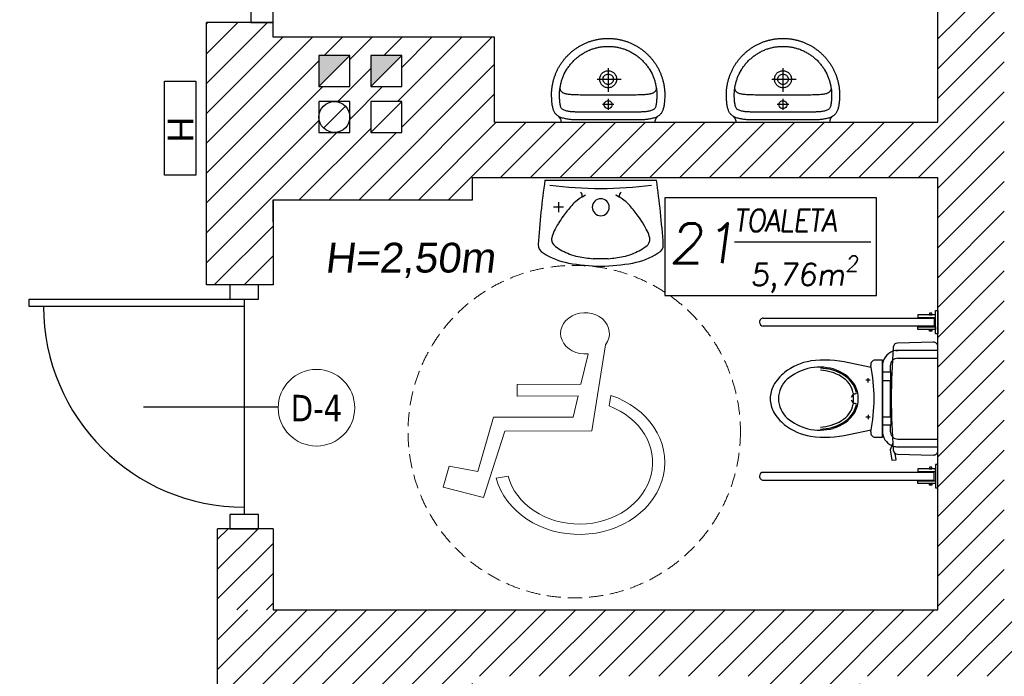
# Model space of a CAD drawing. Header units: millimetres. Extents: x -486876 to 553054, y -140324 to 834178.
# Tile 119 of 155: x 6624 to 11067, y 69411 to 72374. Entities that reach past the tile are written whole.
import ezdxf
from ezdxf.enums import TextEntityAlignment as Align

# ---------------------------------------------------------------- set-up
doc = ezdxf.new("R2010")
doc.units = ezdxf.units.MM
doc.linetypes.add('DASH2', pattern=[0.75, 0.5, -0.25])
doc.linetypes.add('XREF$0$DASHED2', pattern=[9.525, 6.35, -3.175])
for name, color, linetype, lineweight in [('_XREF', 252, 'DASH2', 13), ('XREF$0$A_2D Drafting - General_Pen_No__2', 8, 'Continuous', 13), ('XREF$0$A_Interior - Furniture _Pen_No__101', 8, 'Continuous', 13), ('XREF$0$okna', 8, 'Continuous', 20), ('XREF$0$ściana nośna', 8, 'Continuous', 30)]:
    doc.layers.add(name, color=color, linetype=linetype, lineweight=lineweight)
for name, color, linetype in [('XREF$0$A-ARM', 8, 'Continuous'), ('XREF$0$A_Interior - Furniture', 8, 'Continuous'), ('XREF$0$DRZWI', 8, 'Continuous'), ('XREF$0$MEBLE', 8, 'Continuous'), ('XREF$0$OPIS', 8, 'Continuous'), ('XREF$0$OPISY', 8, 'Continuous'), ('XREF$0$WYMIARY', 9, 'Continuous'), ('XREF$0$WYPEŁNIENIA', 8, 'Continuous'), ('XREF$0$ŚCIANY', 8, 'Continuous')]:
    doc.layers.add(name, color=color, linetype=linetype)
doc.styles.add('XREF$0$APLUS', font='arial.ttf', dxfattribs={"width": 0.6})
doc.styles.add('XREF$0$Standard', font='arial.ttf')
doc.styles.add('XREF$0$Verdana 0.8', font='verdana.ttf', dxfattribs={"width": 0.8})

# ---------------------------------------------------------------- blocks, each defined once
blk = doc.blocks.new('XREF$0$Sign Handicap 12')
at = {"layer": 'XREF$0$A_Interior - Furniture _Pen_No__101'}
for p, q in [((-170.2, 489.2), (-108.5, 100.1)), ((-60.2, 311.3), (-92.8, 446.1)), ((228.3, 310.3), (-60.2, 311.3)), ((228, 257), (228.3, 310.3)), ((-194.9, 260.6), (-187.3, 212.9)), ((-24.3, 162.7), (-47.3, 257.9)), ((-47.3, 257.9), (228, 257)), ((334.8, 161.5), (-24.3, 162.7)), ((406, -83), (334.8, 161.5)), ((-108.5, 100.1), (283.2, 98.7)), ((283.2, 98.7), (379.7, -200.5)), ((534.2, -59.4), (406, -83)), ((561.7, -153.9), (534.2, -59.4)), ((322.3, -113.6), (268.7, -103.4)), ((379.7, -200.5), (561.7, -153.9))]:
    blk.add_line(p, q, dxfattribs=at)
for centre, major_axis, start_param, end_param in [((-78.4, 540.4), (110, 0), 4.583801, 10.008202), ((-53.2, -41.7), (385.1, 0), 1.947533, 6.059917), ((-53.2, -41.7), (330.1, 0), 1.989195, 6.059917)]:
    blk.add_ellipse(centre, major_axis=major_axis, ratio=0.844132, start_param=start_param, end_param=end_param, dxfattribs=at)
blk = doc.blocks.new('XREF$0$KKP-KOLO2-B02X0201')
at = {"layer": 'XREF$0$A-ARM'}
for points in [[(-21.09, 0), (-21.12, -0.55), (-21.2, -1), (-21.34, -1.39), (-21.54, -1.76), (-21.81, -2.13), (-22.13, -2.54)], [(21.09, 0), (0, 0), (-21.09, 0)], [(22.13, -2.54), (21.81, -2.13), (21.54, -1.76), (21.34, -1.39), (21.2, -1), (21.12, -0.55), (21.09, 0)], [(25.29, -12.17), (25.29, -12.54), (25.28, -12.9), (25.27, -13.27), (25.25, -13.64), (25.22, -14), (25.19, -14.37), (25.16, -14.73), (25.12, -15.09), (25.08, -15.45), (25.03, -15.81), (24.97, -16.16), (24.91, -16.52), (24.85, -16.87), (24.78, -17.22), (24.71, -17.57), (24.63, -17.92), (24.55, -18.26), (24.46, -18.61), (24.37, -18.95), (24.27, -19.29), (24.17, -19.63), (24.06, -19.96), (23.95, -20.3), (23.83, -20.63), (23.71, -20.96), (23.59, -21.29), (23.46, -21.61), (23.33, -21.94), (23.19, -22.26), (23.05, -22.58), (22.9, -22.89), (22.75, -23.21), (22.6, -23.52), (22.44, -23.83), (22.27, -24.14), (22.11, -24.44), (21.94, -24.74), (21.76, -25.04), (21.58, -25.34), (21.4, -25.63), (21.21, -25.92), (21.02, -26.21), (20.83, -26.5), (20.63, -26.78), (20.43, -27.06), (20.22, -27.34), (20.01, -27.62), (19.8, -27.89), (19.58, -28.16), (19.36, -28.42), (19.14, -28.68), (18.91, -28.94), (18.68, -29.2), (18.45, -29.45), (18.21, -29.7), (17.97, -29.95), (17.73, -30.2), (17.48, -30.44), (17.23, -30.67), (16.98, -30.91), (16.72, -31.14), (16.46, -31.36), (16.2, -31.59), (15.93, -31.81), (15.66, -32.02), (15.39, -32.24), (15.12, -32.45), (14.84, -32.65), (14.56, -32.85), (14.28, -33.05), (13.99, -33.25), (13.7, -33.44), (13.41, -33.62), (13.12, -33.81), (12.82, -33.98), (12.52, -34.16), (12.22, -34.33), (11.91, -34.5), (11.61, -34.66), (11.3, -34.82), (10.98, -34.97), (10.67, -35.12), (10.35, -35.27), (10.03, -35.41), (9.71, -35.55), (9.39, -35.68), (9.06, -35.81), (8.74, -35.94), (8.41, -36.06), (8.07, -36.17), (7.74, -36.28), (7.4, -36.39), (7.06, -36.49), (6.72, -36.59), (6.38, -36.68), (6.04, -36.77), (5.69, -36.85), (5.35, -36.93), (5, -37), (4.65, -37.07), (4.29, -37.14), (3.94, -37.2), (3.58, -37.25), (3.23, -37.3), (2.87, -37.34), (2.51, -37.38), (2.14, -37.42), (1.78, -37.45), (1.42, -37.47), (1.05, -37.49), (0.68, -37.5), (0.31, -37.51), (-0.06, -37.51), (-0.06, -37.51), (-0.43, -37.51), (-0.8, -37.5), (-1.16, -37.49), (-1.53, -37.47), (-1.89, -37.45), (-2.26, -37.42), (-2.62, -37.38), (-2.98, -37.34), (-3.34, -37.3), (-3.7, -37.25), (-4.05, -37.2), (-4.41, -37.14), (-4.76, -37.07), (-5.11, -37), (-5.46, -36.93), (-5.81, -36.85), (-6.15, -36.77), (-6.5, -36.68), (-6.84, -36.59), (-7.18, -36.49), (-7.52, -36.39), (-7.85, -36.28), (-8.19, -36.17), (-8.52, -36.06), (-8.85, -35.94), (-9.18, -35.81), (-9.5, -35.68), (-9.83, -35.55), (-10.15, -35.41), (-10.47, -35.27), (-10.78, -35.12), (-11.1, -34.97), (-11.41, -34.82), (-11.72, -34.66), (-12.03, -34.5), (-12.33, -34.33), (-12.63, -34.16), (-12.93, -33.98), (-13.23, -33.81), (-13.52, -33.62), (-13.81, -33.44), (-14.1, -33.25), (-14.39, -33.05), (-14.67, -32.85), (-14.95, -32.65), (-15.23, -32.45), (-15.51, -32.24), (-15.78, -32.02), (-16.05, -31.81), (-16.31, -31.59), (-16.58, -31.36), (-16.84, -31.14), (-17.09, -30.91), (-17.35, -30.67), (-17.6, -30.44), (-17.84, -30.2), (-18.09, -29.95), (-18.33, -29.7), (-18.56, -29.45), (-18.8, -29.2), (-19.03, -28.94), (-19.25, -28.68), (-19.48, -28.42), (-19.7, -28.16), (-19.91, -27.89), (-20.13, -27.62), (-20.34, -27.34), (-20.54, -27.06), (-20.74, -26.78), (-20.94, -26.5), (-21.14, -26.21), (-21.33, -25.92), (-21.51, -25.63), (-21.7, -25.34), (-21.88, -25.04), (-22.05, -24.74), (-22.22, -24.44), (-22.39, -24.14), (-22.55, -23.83), (-22.71, -23.52), (-22.86, -23.21), (-23.01, -22.89), (-23.16, -22.58), (-23.3, -22.26), (-23.44, -21.94), (-23.57, -21.61), (-23.7, -21.29), (-23.83, -20.96), (-23.95, -20.63), (-24.06, -20.3), (-24.17, -19.96), (-24.28, -19.63), (-24.38, -19.29), (-24.48, -18.95), (-24.57, -18.61), (-24.66, -18.26), (-24.74, -17.92), (-24.82, -17.57), (-24.9, -17.22), (-24.96, -16.87), (-25.03, -16.52), (-25.09, -16.16), (-25.14, -15.81), (-25.19, -15.45), (-25.23, -15.09), (-25.27, -14.73), (-25.31, -14.37), (-25.34, -14), (-25.36, -13.64), (-25.38, -13.27), (-25.39, -12.9), (-25.4, -12.54), (-25.4, -12.17), (-25.4, -12.17), (-25.4, -11.8), (-25.38, -11.35), (-25.36, -10.84), (-25.33, -10.31), (-25.3, -9.77), (-25.27, -9.28), (-25.23, -8.85), (-25.19, -8.52), (-25.13, -8.07), (-25.06, -7.64), (-24.99, -7.22), (-24.91, -6.82), (-24.82, -6.44), (-24.73, -6.07), (-24.62, -5.72), (-24.51, -5.38), (-24.38, -5.06), (-24.24, -4.76), (-24.09, -4.47), (-23.93, -4.19), (-23.75, -3.93), (-23.55, -3.68), (-23.34, -3.44), (-23.11, -3.22), (-22.87, -3.01), (-22.6, -2.81), (-22.31, -2.63), (-22, -2.45), (-21.67, -2.29), (-21.32, -2.14), (-20.94, -1.99), (-20.54, -1.86), (-20.11, -1.74), (-19.66, -1.63), (-19.17, -1.53), (-19.17, -1.53), (-18.8, -1.45), (-18.41, -1.38), (-18.01, -1.32), (-17.59, -1.25), (-17.17, -1.2), (-16.73, -1.15), (-16.28, -1.1), (-15.82, -1.06), (-15.35, -1.04), (-14.87, -1.02), (-14.38, -1.01), (-0.06, -1.01), (14.27, -1.01), (14.76, -1.02), (15.23, -1.04), (15.7, -1.06), (16.16, -1.1), (16.61, -1.15), (17.05, -1.2), (17.48, -1.25), (17.9, -1.32), (18.3, -1.38), (18.69, -1.45), (19.06, -1.53), (19.54, -1.63), (20, -1.74), (20.43, -1.86), (20.83, -1.99), (21.21, -2.14), (21.56, -2.29), (21.89, -2.45), (22.2, -2.63), (22.48, -2.81), (22.75, -3.01), (23, -3.22), (23.23, -3.44), (23.44, -3.68), (23.63, -3.93), (23.81, -4.19), (23.98, -4.47), (24.13, -4.76), (24.27, -5.06), (24.39, -5.38), (24.51, -5.72), (24.61, -6.07), (24.71, -6.44), (24.79, -6.82), (24.88, -7.22), (24.95, -7.64), (25.02, -8.07), (25.08, -8.52), (25.12, -8.85), (25.15, -9.28), (25.19, -9.77), (25.22, -10.31), (25.24, -10.84), (25.27, -11.35), (25.28, -11.8), (25.29, -12.17)], [(-0.05, -33.94), (-0.61, -33.93), (-1.16, -33.92), (-1.72, -33.89), (-2.28, -33.85), (-2.7, -33.79), (-3.12, -33.73), (-3.53, -33.66), (-3.94, -33.59), (-4.34, -33.51), (-4.74, -33.42), (-5.14, -33.33), (-5.53, -33.23), (-5.93, -33.13), (-6.33, -33.02), (-6.73, -32.9), (-7.13, -32.77), (-7.53, -32.64), (-7.96, -32.47), (-8.38, -32.29), (-8.79, -32.11), (-9.2, -31.92), (-9.61, -31.73), (-10.02, -31.53), (-10.42, -31.33), (-10.8, -31.11), (-11.16, -30.89), (-11.52, -30.66), (-11.87, -30.43), (-12.22, -30.2), (-12.56, -29.97), (-12.89, -29.72), (-13.22, -29.48), (-13.55, -29.23), (-13.87, -28.97), (-14.19, -28.7), (-14.51, -28.43), (-14.82, -28.15), (-15.14, -27.86), (-15.45, -27.56), (-15.76, -27.24), (-16.06, -26.91), (-16.35, -26.58), (-16.63, -26.25), (-16.91, -25.92), (-17.17, -25.58), (-17.44, -25.24), (-17.7, -24.9), (-17.95, -24.55), (-18.2, -24.19), (-18.45, -23.82), (-18.69, -23.45), (-19.7, -21.59), (-19.87, -21.21), (-20.04, -20.83), (-20.19, -20.44), (-20.34, -20.06), (-20.49, -19.67), (-20.62, -19.28), (-20.75, -18.9), (-20.88, -18.51), (-20.99, -18.12), (-21.1, -17.73), (-21.2, -17.34), (-21.3, -16.94), (-21.38, -16.55), (-21.46, -16.15), (-21.54, -15.75), (-21.6, -15.36), (-21.66, -14.95), (-21.71, -14.55), (-21.75, -14.15), (-21.78, -13.74), (-21.81, -13.33), (-21.83, -12.92), (-21.84, -12.51), (-21.84, -12.09), (-21.84, -11.68), (-21.82, -11.26), (-21.81, -10.84), (-21.78, -10.42), (-21.76, -10), (-21.73, -9.57), (-21.69, -9.16), (-21.64, -8.74), (-21.58, -8.32), (-21.51, -7.91), (-21.43, -7.49), (-21.32, -7.09), (-21.2, -6.68), (-21.06, -6.4), (-20.88, -6.14), (-20.65, -5.9), (-20.38, -5.69), (-20.07, -5.5), (-19.73, -5.34), (-19.37, -5.2), (-18.99, -5.07), (-18.59, -4.96), (-18.17, -4.87), (-17.75, -4.8), (-17.33, -4.73), (-16.9, -4.68), (-16.49, -4.64), (-16.08, -4.61), (-15.69, -4.59), (-15.32, -4.58), (-14.98, -4.57), (-14.66, -4.56), (-14.38, -4.56), (-0.05, -4.56), (14.27, -4.56), (14.55, -4.56), (14.87, -4.57), (15.21, -4.58), (15.58, -4.59), (15.97, -4.61), (16.38, -4.64), (16.8, -4.68), (17.22, -4.73), (17.64, -4.8), (18.07, -4.87), (18.48, -4.96), (18.88, -5.07), (19.26, -5.2), (19.63, -5.34), (19.96, -5.5), (20.27, -5.69), (20.54, -5.9), (20.77, -6.14), (20.96, -6.4), (21.09, -6.68), (21.22, -7.09), (21.32, -7.49), (21.41, -7.91), (21.48, -8.32), (21.54, -8.74), (21.58, -9.16), (21.62, -9.57), (21.65, -10), (21.68, -10.42), (21.7, -10.84), (21.72, -11.26), (21.73, -11.68), (21.74, -12.09), (21.73, -12.51), (21.72, -12.92), (21.7, -13.33), (21.68, -13.74), (21.64, -14.15), (21.6, -14.55), (21.55, -14.95), (21.49, -15.36), (21.43, -15.75), (21.36, -16.15), (21.28, -16.55), (21.19, -16.94), (21.1, -17.34), (20.99, -17.73), (20.89, -18.12), (20.77, -18.51), (20.65, -18.9), (20.52, -19.28), (20.38, -19.67), (20.24, -20.06), (20.09, -20.44), (19.93, -20.83), (19.76, -21.21), (19.59, -21.59), (19.59, -21.59), (18.58, -23.45), (18.34, -23.82), (18.09, -24.19), (17.84, -24.55), (17.59, -24.9), (17.33, -25.24), (17.07, -25.58), (16.8, -25.92), (16.52, -26.25), (16.24, -26.58), (15.95, -26.91), (15.65, -27.24), (15.35, -27.56), (15.03, -27.86), (14.72, -28.15), (14.4, -28.43), (14.08, -28.7), (13.76, -28.97), (13.44, -29.23), (13.11, -29.48), (12.78, -29.72), (12.45, -29.97), (12.11, -30.2), (11.76, -30.43), (11.41, -30.66), (11.06, -30.89), (10.69, -31.11), (10.32, -31.33), (9.91, -31.53), (9.5, -31.73), (9.09, -31.92), (8.68, -32.11), (8.27, -32.29), (7.85, -32.47), (7.43, -32.64), (7.43, -32.64), (7.02, -32.77), (6.62, -32.9), (6.22, -33.02), (5.82, -33.13), (5.43, -33.23), (5.03, -33.33), (4.63, -33.42), (4.23, -33.51), (3.83, -33.59), (3.42, -33.66), (3.01, -33.73), (2.6, -33.79), (2.17, -33.85), (1.61, -33.89), (1.06, -33.92), (0.5, -33.93), (-0.05, -33.94)], [(-2.61, -7.95), (2.52, -7.95)], [(-0.04, -6.08), (0.43, -6.14), (0.85, -6.32), (1.21, -6.6), (1.49, -6.96), (1.67, -7.38), (1.73, -7.86), (1.67, -8.33), (1.49, -8.75), (1.21, -9.11), (0.85, -9.39), (0.43, -9.57), (-0.04, -9.63), (-0.51, -9.57), (-0.94, -9.39), (-1.3, -9.11), (-1.58, -8.75), (-1.75, -8.33), (-1.82, -7.86), (-1.75, -7.38), (-1.58, -6.96), (-1.3, -6.6), (-0.94, -6.32), (-0.51, -6.14), (-0.04, -6.08)], [(-0.05, -10.45), (-0.05, -5.48)], [(-21.62, -15.21), (-21.58, -14.99), (-21.53, -14.78), (-21.48, -14.58), (-21.41, -14.39), (-21.33, -14.21), (-21.24, -14.04), (-21.14, -13.87), (-21.02, -13.72), (-20.88, -13.57), (-20.72, -13.43), (-20.55, -13.3), (-20.35, -13.18), (-20.14, -13.06), (-19.9, -12.95), (-19.63, -12.85), (-19.34, -12.76), (-19.02, -12.67), (-18.67, -12.6), (-18.29, -12.53), (-17.88, -12.46), (-17.43, -12.4), (-16.96, -12.35), (-16.44, -12.31), (-15.89, -12.27), (-15.3, -12.24), (-14.67, -12.21), (-14, -12.19), (-13.28, -12.18), (-12.52, -12.17), (-11.72, -12.17)], [(-11.72, -12.17), (-0.06, -12.17), (11.6, -12.17)], [(11.6, -12.17), (12.41, -12.17), (13.17, -12.18), (13.88, -12.19), (14.55, -12.21), (15.18, -12.24), (15.78, -12.27), (16.33, -12.31), (16.84, -12.35), (17.32, -12.4), (17.77, -12.46), (18.18, -12.53), (18.56, -12.6), (18.9, -12.67), (19.22, -12.76), (19.52, -12.85), (19.78, -12.95), (20.02, -13.06), (20.24, -13.18), (20.44, -13.3), (20.61, -13.43), (20.76, -13.57), (20.9, -13.72), (21.02, -13.87), (21.13, -14.04), (21.22, -14.21), (21.3, -14.39), (21.36, -14.58), (21.42, -14.78), (21.47, -14.99), (21.51, -15.21)], [(-0.06, -15.43), (0.33, -15.45), (0.71, -15.51), (1.07, -15.6), (1.42, -15.73), (1.75, -15.89), (2.06, -16.08), (2.36, -16.3), (2.63, -16.55), (2.87, -16.82), (3.09, -17.11), (3.28, -17.43), (3.44, -17.76), (3.57, -18.11), (3.66, -18.47), (3.72, -18.85), (3.74, -19.24), (3.72, -19.62), (3.66, -20), (3.57, -20.36), (3.44, -20.71), (3.28, -21.05), (3.09, -21.36), (2.87, -21.65), (2.63, -21.92), (2.36, -22.17), (2.06, -22.39), (1.75, -22.58), (1.42, -22.74), (1.07, -22.87), (0.71, -22.96), (0.33, -23.02), (-0.06, -23.04), (-0.45, -23.02), (-0.82, -22.96), (-1.19, -22.87), (-1.54, -22.74), (-1.87, -22.58), (-2.18, -22.39), (-2.48, -22.17), (-2.75, -21.92), (-2.99, -21.65), (-3.21, -21.36), (-3.4, -21.05), (-3.56, -20.71), (-3.69, -20.36), (-3.78, -20), (-3.84, -19.62), (-3.86, -19.24), (-3.84, -18.85), (-3.78, -18.47), (-3.69, -18.11), (-3.56, -17.76), (-3.4, -17.43), (-3.21, -17.11), (-2.99, -16.82), (-2.75, -16.55), (-2.48, -16.3), (-2.18, -16.08), (-1.87, -15.89), (-1.54, -15.73), (-1.19, -15.6), (-0.82, -15.51), (-0.45, -15.45), (-0.06, -15.43)], [(-0.06, -16.9), (0.36, -16.94), (0.75, -17.05), (1.12, -17.22), (1.44, -17.45), (1.72, -17.73), (1.95, -18.06), (2.13, -18.42), (2.23, -18.82), (2.27, -19.24), (2.23, -19.65), (2.13, -20.05), (1.95, -20.41), (1.72, -20.74), (1.44, -21.02), (1.12, -21.25), (0.75, -21.42), (0.36, -21.53), (-0.06, -21.57), (-0.48, -21.53), (-0.87, -21.42), (-1.23, -21.25), (-1.56, -21.02), (-1.84, -20.74), (-2.07, -20.41), (-2.24, -20.05), (-2.35, -19.65), (-2.39, -19.24), (-2.35, -18.82), (-2.24, -18.42), (-2.07, -18.06), (-1.84, -17.73), (-1.56, -17.45), (-1.23, -17.22), (-0.87, -17.05), (-0.48, -16.94), (-0.06, -16.9)], [(-0.06, -24.21), (-0.06, -13.57)], [(4.89, -19.26), (-5.94, -19.26)]]:
    blk.add_lwpolyline(points, dxfattribs=at)
blk = doc.blocks.new('XREF')
at = {"layer": 'XREF$0$WYPEŁNIENIA'}
h = blk.add_hatch(dxfattribs=at)
h.set_pattern_fill('ANSI31', color=256, scale=3)
h.set_pattern_definition([(45, (-52999.899, 13162.694), (-6.7351921, 6.7351921), [])])
h.paths.add_polyline_path([(3556.78, 10801.78), (3507.62, 10801.78), (3507.62, 10786.78), (3556.78, 10786.78)])
h.paths.add_polyline_path([(3580.36, 10801.78), (3556.78, 10801.78), (3556.78, 10786.78), (3580.36, 10786.78)])
h.paths.add_polyline_path([(3900.02, 10651.78), (3796.56, 10651.78), (3796.56, 10666.78), (3766.56, 10666.78), (3766.56, 10651.78), (3724.56, 10651.78), (3724.56, 10611.78), (3766.56, 10611.78), (3766.56, 10496.78), (3709.56, 10496.78), (3709.56, 10471.78), (3766.56, 10471.78), (3766.56, 10606.94), (3796.56, 10606.94), (3796.56, 10466.78), (3796.56, 10476.78), (3796.56, 10476.78), (3796.56, 10611.78), (3900.02, 10611.78)])
h.paths.add_polyline_path([(3599.56, 10496.78), (3514.68, 10496.78), (3514.68, 10471.78), (3551.56, 10471.78), (3551.56, 10024.04), (3539.56, 10024.04), (3539.56, 9984.04), (3566.56, 9984.04), (3566.56, 10471.78), (3599.56, 10471.78)])
h.paths.add_polyline_path([(4136.56, 9911.78), (4126.56, 9911.78), (4126.56, 9971.94), (4126.56, 10361.95), (4096.56, 10361.95), (4096.56, 10346.78), (4096.56, 10131.78), (3896.56, 10131.78), (3896.56, 10170.11), (3796.56, 10170.11), (3796.56, 10176.78), (3766.56, 10176.78), (3766.56, 10058.38), (3796.56, 10058.38), (3796.56, 10096.78), (3886.56, 10096.78), (3886.56, 10106.78), (4096.56, 10106.78), (4096.56, 9971.94), (4096.56, 9911.78), (3771.56, 9911.78), (3771.56, 9779.12), (3796.56, 9779.12), (3796.56, 9816.78), (3886.56, 9816.78), (3886.56, 9881.78), (4016.56, 9881.78), (4016.56, 9851.78), (4061.56, 9851.78), (4061.56, 9881.78), (4136.56, 9881.78)])
h.paths.add_polyline_path([(3817.24, 9855.2), (3831.24, 9855.2), (3831.24, 9841.2), (3817.24, 9841.2)], flags=16)
h.paths.add_polyline_path([(3840.64, 9855.2), (3854.64, 9855.2), (3854.64, 9841.2), (3840.64, 9841.2)], flags=16)
h.paths.add_polyline_path([(3817.24, 10127.11), (3817.24, 10141.11), (3831.24, 10141.11), (3831.24, 10127.11)], flags=16)
edge = h.paths.add_edge_path(flags=0)
edge.add_arc((3824.24, 10134.11), 7, 0, 360)
h.paths.add_polyline_path([(3840.64, 10127.11), (3840.64, 10141.11), (3854.64, 10141.11), (3854.64, 10127.11)], flags=16)
h.paths.add_polyline_path([(3817.24, 10147.81), (3817.24, 10161.81), (3831.24, 10161.81), (3831.24, 10147.81)], flags=16)
h.paths.add_polyline_path([(3840.64, 10147.81), (3840.64, 10161.81), (3854.64, 10161.81), (3854.64, 10147.81)], flags=16)
h.paths.add_polyline_path([(3802.73, 10317.13), (3796.56, 10317.13), (3796.56, 10305.13), (3803.04, 10305.13)], flags=17)
h.paths.add_polyline_path([(3802.12, 10317.13), (3800.7, 10317.13), (3802.73, 10305.13), (3802.73, 10315.74)], flags=16)
h = blk.add_hatch(dxfattribs=at)
h.set_pattern_fill('ANSI31', color=256, scale=3)
h.set_pattern_definition([(45, (428.967, 8619.944), (-6.735192, 6.735192), [])])
h.paths.add_polyline_path([(3796.56, 9948.38), (3771.56, 9948.38), (3771.56, 9927.03), (3796.56, 9927.03)])
h.paths.add_polyline_path([(3796.56, 9927.03), (3771.56, 9927.03), (3771.56, 9911.78), (3796.56, 9911.78)])
at = {"layer": 'XREF$0$ŚCIANY'}
h = blk.add_hatch(color=256, dxfattribs=at)
h.dxf.hatch_style = 1
h.paths.add_polyline_path([(3817.24, 10147.81), (3831.24, 10161.81), (3817.24, 10161.81)])
h.paths.add_polyline_path([(3840.64, 10147.81), (3854.64, 10161.81), (3840.64, 10161.81)])
at = {"layer": 'XREF$0$A_2D Drafting - General_Pen_No__2', "linetype": 'XREF$0$DASHED2'}
blk.add_circle((3932.48, 9992.17), 75, dxfattribs=at)
at = {"layer": 'XREF$0$DRZWI'}
blk.add_line((3783.6, 10048.67), (3783.6, 9954.85), dxfattribs=at)
at = {"layer": 'XREF$0$DRZWI', "ltscale": 0.8}
blk.add_line((3738.18, 10003.38), (3798.89, 10003.38), dxfattribs=at)
at = {"layer": 'XREF$0$DRZWI'}
for points in [[(3786.56, 10181.78), (3786.56, 10176.78), (3796.56, 10176.78), (3796.56, 10181.78)], [(3783.6, 10051.91), (3783.6, 10048.67), (3686.58, 10048.67), (3686.58, 10051.91), (3777.13, 10051.91), (3790.07, 10051.91), (3790.07, 10058.38), (3777.13, 10058.38), (3777.13, 10051.91)]]:
    blk.add_lwpolyline(points, dxfattribs=at)
at = {"layer": 'XREF$0$DRZWI', "ltscale": 0.8}
blk.add_lwpolyline([(3777.13, 9954.85), (3777.13, 9948.38), (3790.07, 9948.38), (3790.07, 9954.85)], close=True, dxfattribs=at)
at = {"layer": 'XREF$0$DRZWI'}
blk.add_arc((3783.6, 10048.67), 90.59, 180, 270, dxfattribs=at)
at = {"layer": 'XREF$0$MEBLE'}
for p, q in [((3919.24, 10105.62), (3969.61, 10105.62)), ((3925.34, 10095.7), (3925.34, 10091.12)), ((3937.58, 10098.8), (3936.03, 10097.99)), ((3952.82, 10097.99), (3951.28, 10098.8)), ((3927.63, 10093.41), (3923.06, 10093.41)), ((3944.43, 10070.14), (3940.99, 10070.2)), ((3947.86, 10070.2), (3944.43, 10070.14)), ((4095.44, 10036.32), (4095.44, 10046.82)), ((4095.44, 10046.82), (4096.56, 10046.82)), ((4096.56, 10046.82), (4096.56, 10036.32)), ((4017.81, 10043.32), (4094.89, 10043.32)), ((4095.44, 10044.92), (4087.53, 10044.92)), ((4087.53, 10044.92), (4087.53, 10043.71)), ((4087.53, 10043.71), (4095.44, 10043.71)), ((4093.9, 10045.57), (4092.8, 10045.57)), ((4092.8, 10045.57), (4092.8, 10044.92)), ((4092.8, 10044.92), (4093.9, 10044.92)), ((4093.9, 10044.92), (4093.9, 10045.57)), ((4094.89, 10043.32), (4094.89, 10039.82)), ((4095.44, 10043.71), (4095.44, 10044.92)), ((4094.89, 10039.82), (4017.81, 10039.82)), ((4087.53, 10039.43), (4095.44, 10039.43)), ((4087.53, 10038.22), (4087.53, 10039.43)), ((4095.44, 10038.22), (4087.53, 10038.22)), ((4092.8, 10038.22), (4093.9, 10038.22)), ((4092.8, 10037.56), (4092.8, 10038.22)), ((4093.9, 10037.56), (4092.8, 10037.56)), ((4093.9, 10038.22), (4093.9, 10037.56)), ((4095.44, 10039.43), (4095.44, 10038.22)), ((4096.56, 10036.32), (4095.44, 10036.32)), ((4081.54, 10028.8), (4077.56, 10028.8)), ((4077.56, 10028.8), (4078.56, 10028.8)), ((4094.51, 10032.5), (4078.39, 10032.12)), ((4096.56, 10028.8), (4081.54, 10028.8)), ((4096.56, 9983.6), (4096.56, 10030.5)), ((4071.56, 10024.44), (4068.29, 10024.44)), ((4071.56, 9989.66), (4071.56, 10024.44)), ((4078.56, 10025.3), (4096.56, 10025.3)), ((4066.51, 10021.12), (4056.39, 10023.2)), ((4071.56, 10021.8), (4071.56, 9992.3)), ((4075.06, 10021.8), (4075.06, 10019.01)), ((4066.06, 10015.35), (4064.06, 10015.35)), ((4065.06, 10014.35), (4065.06, 10016.35)), ((4075.37, 10019.01), (4071.56, 10019.01)), ((4071.56, 10019.01), (4071.56, 10015.31)), ((4071.56, 10015.31), (4075.37, 10015.31)), ((4075.06, 10015.31), (4075.06, 9998.79)), ((4075.37, 10015.31), (4075.37, 10019.01)), ((4057.98, 10008.63), (4057.46, 10007.55)), ((4057.46, 10006.55), (4057.98, 10005.47)), ((4066.06, 9998.75), (4064.06, 9998.75)), ((4065.06, 9999.75), (4065.06, 9997.75)), ((4071.56, 9998.79), (4075.37, 9998.79)), ((4071.56, 9995.09), (4071.56, 9998.79)), ((4075.37, 9998.79), (4075.37, 9995.09)), ((4056.39, 9990.9), (4066.51, 9992.97)), ((4075.37, 9995.09), (4071.56, 9995.09)), ((4075.06, 9995.09), (4075.06, 9992.3)), ((4068.29, 9989.66), (4071.56, 9989.66)), ((4078.56, 9988.8), (4096.56, 9988.8)), ((4076.22, 9987), (4075.11, 9983.98)), ((4075.11, 9983.98), (4075.77, 9979.23)), ((4075.8, 9985.87), (4076.31, 9985.67)), ((4078.56, 9985.3), (4096.56, 9985.3)), ((4075.77, 9979.23), (4077.75, 9979.51)), ((4077.75, 9979.51), (4077.36, 9982.3)), ((4078.39, 9981.98), (4094.51, 9981.6)), ((4095.44, 9975.4), (4087.53, 9975.4)), ((4087.53, 9975.4), (4087.53, 9974.19)), ((4093.9, 9976.06), (4092.8, 9976.06)), ((4092.8, 9976.06), (4092.8, 9975.4)), ((4092.8, 9975.4), (4093.9, 9975.4)), ((4093.9, 9975.4), (4093.9, 9976.06)), ((4096.56, 9977.3), (4095.44, 9977.3)), ((4095.44, 9977.3), (4095.44, 9966.8)), ((4095.44, 9974.19), (4095.44, 9975.4)), ((4096.56, 9966.8), (4096.56, 9977.3)), ((4094.89, 9973.8), (4017.81, 9973.8)), ((4087.53, 9974.19), (4095.44, 9974.19)), ((4094.89, 9970.3), (4094.89, 9973.8)), ((4017.81, 9970.3), (4094.89, 9970.3)), ((4087.53, 9969.91), (4095.44, 9969.91)), ((4087.53, 9968.7), (4087.53, 9969.91)), ((4095.44, 9968.7), (4087.53, 9968.7)), ((4092.8, 9968.7), (4093.9, 9968.7)), ((4092.8, 9968.04), (4092.8, 9968.7)), ((4093.9, 9968.04), (4092.8, 9968.04)), ((4093.9, 9968.7), (4093.9, 9968.04)), ((4095.44, 9969.91), (4095.44, 9968.7)), ((4095.44, 9966.8), (4096.56, 9966.8))]:
    blk.add_line(p, q, dxfattribs=at)
for centre, radius, start, end in [((4347.95, 10045.83), 432.86, 172.06, 175.921), ((3540.91, 10045.83), 432.86, 4.078, 7.94), ((3948.32, 10332.69), 230.92, 263.338, 269.034), ((3933.88, 10098.54), 2.22, 345.548, 51.322), ((3940.53, 10332.69), 230.92, 270.966, 276.662), ((3954.98, 10098.54), 2.22, 128.679, 194.452), ((3945.62, 10081.41), 19.15, 128.028, 138.287), ((3945.83, 10081.16), 19.47, 115.072, 128.045), ((3944.43, 10093.41), 3.82, 90.002, 269.998), ((3944.43, 10093.41), 3.82, 270.001, 89.999), ((3943.03, 10081.15), 19.48, 51.966, 64.939), ((3943.23, 10081.41), 19.15, 41.714, 51.972), ((3977.87, 10052.68), 62.34, 138.297, 143.976), ((3910.98, 10052.68), 62.34, 36.023, 41.703), ((3966.42, 10061.23), 48.05, 148.766, 153.441), ((3964.53, 10062.36), 45.85, 143.961, 148.747), ((3924.32, 10062.36), 45.85, 31.253, 36.04), ((3922.43, 10061.23), 48.05, 26.56, 31.235), ((3935.38, 10076.75), 13.35, 153.437, 167.936), ((3953.48, 10076.75), 13.35, 12.064, 26.563), ((3925.33, 10078.9), 3.07, 167.944, 198.444), ((3926.68, 10079.35), 4.5, 198.43, 234.69), ((3962.17, 10079.35), 4.5, 305.309, 341.57), ((3963.53, 10078.9), 3.07, 341.554, 12.055), ((3920.21, 10076.44), 4.03, 177.462, 244.47), ((3936.41, 10101.04), 33.46, 237.579, 258.818), ((3940.89, 10099.42), 29.09, 234.692, 248.746), ((3947.96, 10099.42), 29.09, 291.248, 305.302), ((3952.44, 10101.04), 33.46, 281.182, 302.421), ((3968.64, 10076.44), 4.03, 295.531, 2.541), ((3938.81, 10094.08), 23.36, 248.753, 258.81), ((3946.72, 10134.01), 64.07, 258.806, 264.873), ((3942.14, 10134.01), 64.07, 275.127, 281.194), ((3950.04, 10094.07), 23.35, 281.196, 291.253), ((3946.45, 10163.22), 96.43, 260.132, 268.797), ((3942.4, 10163.22), 96.43, 271.203, 279.868), ((4017.81, 10041.57), 1.75, 90, 180.001), ((4017.81, 10041.57), 1.75, 180, 270), ((4078.56, 10021.8), 7, 108.725, 179.999), ((4364.79, 10007.57), 289.24, 175.497, 180.103), ((4078.56, 10021.8), 7, 90, 108.729), ((4078.44, 10030.12), 2, 91.361, 175.494), ((4094.56, 10030.5), 2, 0.001, 91.364), ((4043.53, 9998.2), 26.2, 99.622, 127.912), ((4045.43, 9975.08), 49.36, 77.161, 97.303), ((4068.29, 10022.44), 2, 89.999, 191.154), ((4078.56, 10021.8), 3.5, 131.095, 179.997), ((4078.56, 10021.8), 3.5, 89.996, 136.06), ((4044.98, 9995.97), 25.68, 106.116, 129.524), ((4043.2, 9997.25), 24, 75.141, 102.866), ((4043.57, 10001.18), 19.57, 58.973, 90.037), ((4042.99, 10000.99), 18.86, 57.759, 88.29), ((4044.94, 10004.36), 16.68, 32.187, 74.642), ((3990.26, 10007.05), 77.54, 348.845, 11.155), ((4041.8, 10001.51), 22.54, 129.612, 149.382), ((4036.04, 10007.13), 11.39, 130.555, 180.419), ((4047.46, 10007.25), 11.2, 11.853, 60.004), ((4047.3, 10006.66), 12.96, 14.25, 60.613), ((4032.88, 10007.29), 11.92, 151.435, 181.154), ((4047.84, 10007.05), 12.81, 0, 28.941), ((4032.88, 10006.81), 11.92, 178.846, 208.565), ((4036.04, 10006.97), 11.39, 179.58, 229.445), ((4058.18, 10008.65), 0.204, 30.303, 185.109), ((4051.23, 10007.05), 7.33, 0, 13.42), ((4051.23, 10007.05), 7.33, 346.58, 0), ((4059.07, 10010), 0.795, 214.172, 349.217), ((4047.84, 10007.05), 12.81, 331.059, 0), ((4364.79, 10006.53), 289.24, 179.897, 184.503), ((4047.46, 10006.85), 11.2, 299.996, 348.147), ((4047.3, 10007.44), 12.96, 299.387, 345.75), ((4058.18, 10005.45), 0.204, 174.883, 329.693), ((4059.07, 10004.1), 0.795, 10.783, 145.826), ((4041.8, 10012.59), 22.54, 210.618, 230.388), ((4044.98, 10018.12), 25.68, 230.476, 253.884), ((4044.94, 10009.74), 16.68, 285.358, 327.813), ((4043.53, 10015.9), 26.2, 232.088, 260.378), ((4043.2, 10016.85), 24, 257.134, 284.859), ((4042.99, 10013.1), 18.86, 271.71, 302.241), ((4043.57, 10012.92), 19.57, 269.963, 301.027), ((4045.43, 10039.02), 49.36, 262.697, 282.839), ((4068.29, 9991.66), 2, 168.847, 270.002), ((4078.56, 9992.3), 7, 180, 246.803), ((4078.56, 9992.3), 3.5, 179.999, 223.935), ((4078.56, 9992.3), 3.5, 223.943, 270.007), ((4078.55, 9992.3), 7, 251.275, 270.005), ((4078.44, 9983.98), 2, 184.506, 268.639), ((4094.56, 9983.6), 2, 268.636, 0), ((4017.81, 9972.05), 1.75, 90, 180), ((4017.81, 9972.05), 1.75, 179.999, 270)]:
    blk.add_arc(centre, radius, start, end, dxfattribs=at)
at = {"layer": 'XREF$0$okna'}
blk.add_circle((3816.16, 10002.94), 17.28, dxfattribs=at)
at = {"layer": 'XREF$0$OPIS'}
blk.add_line((4004.75, 10077.76), (4066.36, 10077.76), dxfattribs=at)
blk.add_lwpolyline([(4068.84, 10097.68), (3973.32, 10097.68), (3973.32, 10053.52), (4068.84, 10053.52)], close=True, dxfattribs=at)
at = {"layer": 'XREF$0$WYMIARY'}
blk.add_lwpolyline([(3761.79, 10150.35), (3761.79, 10107.87), (3747.64, 10107.87), (3747.64, 10150.35)], close=True, dxfattribs=at)
at = {"layer": 'XREF$0$WYMIARY', "color": 6}
blk.add_lwpolyline([(3761.79, 10150.35), (3761.79, 10107.87), (3747.64, 10107.87), (3747.64, 10150.35)], close=True, dxfattribs=at)
at = {"layer": 'XREF$0$ściana nośna'}
for p, q in [((4096.56, 10131.78), (4096.56, 10346.78)), ((3766.56, 10058.38), (3766.56, 10176.78)), ((3796.56, 10176.78), (3766.56, 10176.78)), ((3796.56, 10170.11), (3796.56, 10176.78)), ((3896.56, 10170.11), (3796.56, 10170.11)), ((3896.56, 10131.78), (3896.56, 10170.11)), ((3896.56, 10131.78), (4096.56, 10131.78)), ((3886.56, 10106.78), (4096.56, 10106.78)), ((3886.56, 10096.78), (3886.56, 10106.78)), ((4096.56, 9971.94), (4096.56, 10106.78)), ((3796.56, 10086.78), (3796.56, 10096.78)), ((3796.56, 10096.78), (3796.56, 10058.38)), ((3796.56, 10096.78), (3886.56, 10096.78)), ((3796.56, 10058.38), (3766.56, 10058.38)), ((4096.56, 9911.78), (4096.56, 9971.94)), ((3771.56, 9622.15), (3771.56, 9948.38)), ((3796.56, 9948.38), (3771.56, 9948.38)), ((3796.56, 9948.38), (3796.56, 9911.78)), ((3796.56, 9911.78), (4096.56, 9911.78))]:
    blk.add_line(p, q, dxfattribs=at)
at = {"layer": 'XREF$0$ŚCIANY'}
for p, q in [((3817.24, 10147.81), (3831.24, 10161.81)), ((3840.64, 10147.81), (3854.64, 10161.81)), ((3840.64, 10127.11), (3854.64, 10141.11)), ((3819.29, 10129.16), (3829.19, 10139.06))]:
    blk.add_line(p, q, dxfattribs=at)
for points in [[(3831.24, 10147.81), (3831.24, 10161.81), (3817.24, 10161.81), (3817.24, 10147.81)], [(3854.64, 10147.81), (3854.64, 10161.81), (3840.64, 10161.81), (3840.64, 10147.81)], [(3831.24, 10127.11), (3831.24, 10141.11), (3817.24, 10141.11), (3817.24, 10127.11)], [(3854.64, 10127.11), (3854.64, 10141.11), (3840.64, 10141.11), (3840.64, 10127.11)]]:
    blk.add_lwpolyline(points, close=True, dxfattribs=at)
blk.add_circle((3824.24, 10134.11), 7, dxfattribs=at)
at = {"layer": 'XREF$0$A-ARM', "xscale": 1.007999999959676, "yscale": 1.007999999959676, "zscale": 1.007999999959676, "rotation": 180}
for p in [(3947.74, 10131.78), (4026.62, 10131.78)]:
    blk.add_blockref('XREF$0$KKP-KOLO2-B02X0201', p, dxfattribs=at)
at = {"layer": 'XREF$0$A_Interior - Furniture', "linetype": 'Continuous', "xscale": -0.09999999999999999, "yscale": 0.1, "zscale": 0.1, "rotation": 359.9999999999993}
blk.add_blockref('XREF$0$Sign Handicap 12', (3929.51, 9982.47), dxfattribs=at)
at = {"style": 'XREF$0$APLUS'}
blk.add_attdef('165', text='', height=12.94, rotation=90, dxfattribs=at).set_placement((5850.28, 4086.91), align=Align.TOP_CENTER)
blk.add_attdef('70', text='', height=12.94, rotation=90, dxfattribs=at).set_placement((5846.74, 4087.03), align=Align.BOTTOM_CENTER)
at = {"layer": 'XREF$0$DRZWI', "style": 'XREF$0$APLUS'}
for tag, height, p in [('90', 10.59, (3968.05, 17970.78)), ('90', 10.59, (4273.69, 17907.63)), ('90', 10.59, (4647.11, 17907.63)), ('90', 10.59, (4995.74, 17907.63)), ('90', 10.59, (5345.01, 17907.63)), ('90', 8.24, (3625.86, 17450.53)), ('90', 8.24, (4282.58, 17436.64)), ('90', 8.24, (4577.82, 17436.64)), ('90', 8.24, (5003.12, 17436.64)), ('90', 8.24, (5300.95, 17436.64)), ('90', 8.24, (5625.63, 17350.96)), ('110', 12.94, (3772.73, 10725.01)), ('100', 12.94, (3763.85, 10003.38)), ('90', 10.59, (3383.41, 9921.97)), ('83', 10.59, (4118.73, 4184.03))]:
    blk.add_attdef(tag, text='', height=height, dxfattribs=at).set_placement(p, align=Align.BOTTOM_CENTER)
for tag, height, p in [('200', 10.59, (3967.95, 17967.89)), ('200', 10.59, (4273.59, 17904.74)), ('200', 10.59, (4647.01, 17904.74)), ('200', 10.59, (4995.64, 17904.74)), ('200', 10.59, (5344.91, 17904.74)), ('200', 8.24, (3625.86, 17448.28)), ('200', 8.24, (4282.58, 17434.39)), ('200', 8.24, (4577.82, 17434.39)), ('200', 8.24, (5003.12, 17434.39)), ('200', 8.24, (5300.95, 17434.39)), ('200', 8.24, (5625.63, 17348.71)), ('210', 12.94, (3772.6, 10721.48)), ('200', 12.94, (3763.85, 9999.84)), ('200', 10.59, (3383.31, 9919.08)), ('178', 10.59, (4118.62, 4181.14))]:
    blk.add_attdef(tag, text='', height=height, dxfattribs=at).set_placement(p, align=Align.TOP_CENTER)
for tag, height, p in [('205', 10.59, (4204.92, 17787.31)), ('210', 10.59, (5722.65, 17787.31)), ('210', 12.94, (4602.86, 17776.83)), ('210', 12.94, (4951.5, 17776.83)), ('210', 12.94, (5300.98, 17776.83)), ('210', 12.94, (4044.07, 17776.19)), ('210', 12.94, (3579.16, 17557.04)), ('210', 12.94, (3935.88, 17557.04)), ('210', 12.94, (4219.13, 17557.04)), ('210', 12.94, (4633.7, 17557.04)), ('210', 12.94, (4958.43, 17557.04)), ('210', 12.94, (5356.84, 17557.04)), ('210', 12.94, (5615.9, 17557.04)), ('200', 11.76, (4716.1, 10187.15)), ('200', 11.76, (4936.97, 10128.95)), ('200', 11.76, (5363.02, 10117.1)), ('210', 13.53, (3475.75, 9987.9)), ('170', 11.76, (4209.38, 4035.73))]:
    blk.add_attdef(tag, text='', height=height, rotation=90, dxfattribs=at).set_placement(p, align=Align.TOP_CENTER)
for tag, height, p in [('100', 10.59, (5719.75, 17787.41)), ('96', 10.59, (4202.03, 17787.41)), ('100', 12.94, (4599.33, 17776.96)), ('100', 12.94, (4947.96, 17776.96)), ('100', 12.94, (5297.45, 17776.96)), ('100', 12.94, (4040.53, 17776.32)), ('100', 12.94, (3575.63, 17557.16)), ('100', 12.94, (3932.34, 17557.16)), ('100', 12.94, (4215.59, 17557.16)), ('100', 12.94, (4630.17, 17557.16)), ('100', 12.94, (4954.89, 17557.16)), ('100', 12.94, (5353.3, 17557.16)), ('100', 12.94, (5612.36, 17557.16)), ('90', 11.76, (4712.89, 10187.26)), ('90', 11.76, (4933.75, 10129.07)), ('90', 11.76, (5359.81, 10117.21)), ('120', 13.53, (3472.06, 9987.9)), ('90', 11.76, (4206.17, 4035.84))]:
    blk.add_attdef(tag, text='', height=height, rotation=90, dxfattribs=at).set_placement(p, align=Align.BOTTOM_CENTER)
at = {"layer": 'XREF$0$OPIS', "insert": (3760.56, 10134.18), "char_height": 11.52, "attachment_point": 1, "rotation": 270, "style": 'XREF$0$Standard'}
blk.add_mtext_dynamic_manual_height_columns('H', width=198.0129, gutter_width=12.5, heights=[0], dxfattribs=at)
at = {"layer": 'XREF$0$OPIS', "color": 6, "insert": (3760.56, 10134.18), "char_height": 11.52, "attachment_point": 1, "rotation": 270, "style": 'XREF$0$Standard'}
blk.add_mtext_dynamic_manual_height_columns('H', width=198.0129, gutter_width=12.5, heights=[0], dxfattribs=at)
at = {"layer": 'XREF$0$OPIS', "attachment_point": 1, "style": 'XREF$0$Standard'}
for s, insert, char_height in [('\\A1;{\\Fromans|c238;\\Q8;\\W0.9;\\T0.95;TOALETA}', (4004.42, 10092.39), 10), ('\\A1;{\\Fromans|c238;\\Q8;21}', (3975.26, 10086.14), 18), ('\\A1;{\\Fromans|c238;\\Q8;5,76m\\H0.7x;\\S2^ ;}', (4011.84, 10071.44), 10)]:
    blk.add_mtext_dynamic_manual_height_columns(s, width=79.0239, gutter_width=1, heights=[0], dxfattribs=dict(at, insert=insert, char_height=char_height))
at = {"layer": 'XREF$0$OPIS', "ltscale": 1.2, "insert": (3819.87, 10077.38), "char_height": 13.44, "width": 367.7213, "attachment_point": 1, "style": 'XREF$0$Standard'}
blk.add_mtext('{\\Q7;H=2,50m}', dxfattribs=at)
at = {"layer": 'XREF$0$OPISY', "style": 'XREF$0$Verdana 0.8', "width": 0.8}
blk.add_text('D-4', height=12, rotation=360, dxfattribs=at).set_placement((3816.16, 10002.77), align=Align.MIDDLE_CENTER)

msp = doc.modelspace()

# ---------------------------------------------------------------- block references
at = {"layer": '_XREF', "xscale": 10, "yscale": 10, "zscale": 10}
msp.add_blockref('XREF', (-30198.46986, -29406.42919), dxfattribs=at)

doc.saveas('drawing.dxf')
